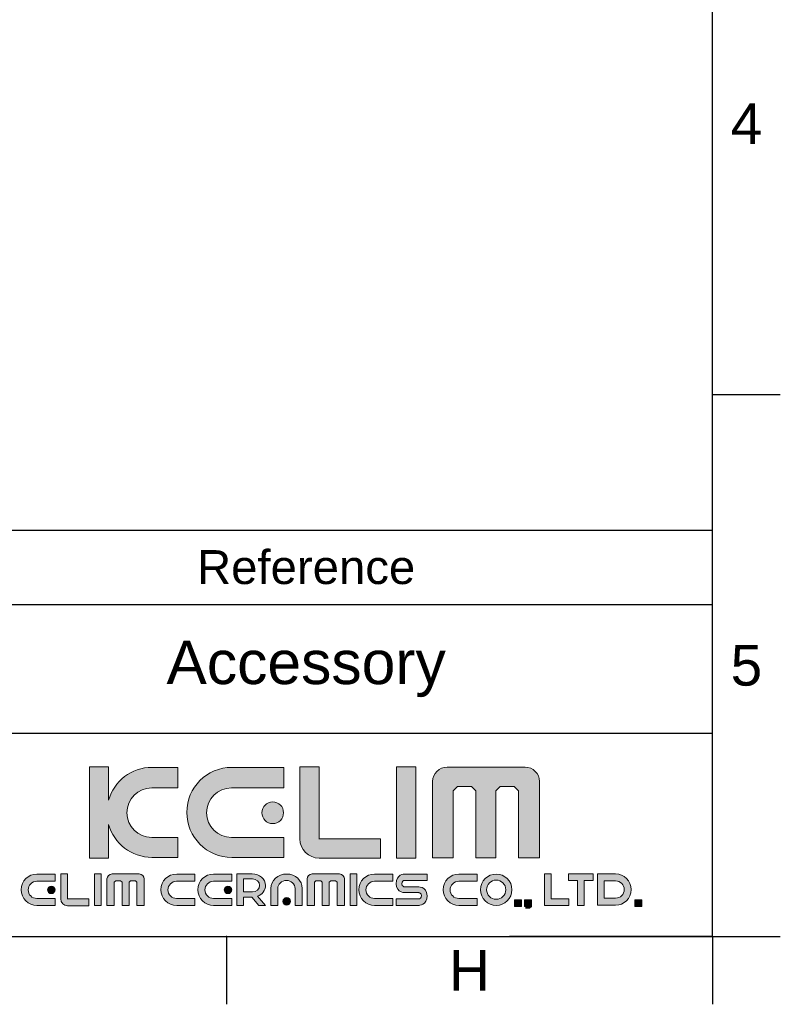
# Model space of a CAD drawing. Header units: millimetres. Extents: x 2448 to 4464, y 45 to 864.
# Tile 4 of 7: x 2689 to 2745, y 45 to 118. Entities that reach past the tile are written whole.
import ezdxf

# ---------------------------------------------------------------- set-up
doc = ezdxf.new("R2010")
doc.units = ezdxf.units.MM
doc.header["$LTSCALE"] = 0.1
doc.layers.add('FORM', color=7, linetype='Continuous')
doc.layers.add('TEXT', color=2, linetype='Continuous')
doc.styles.get("Standard").update_dxf_attribs({"font": 'arial_0.ttf'})

msp = doc.modelspace()

# ---------------------------------------------------------------- hatches: boundary and pattern name
at = {"layer": 'TEXT'}
h = msp.add_hatch(color=2, dxfattribs=at)
h.dxf.hatch_style = 2
edge = h.paths.add_edge_path()
edge.add_spline(control_points=[(2700.367, 57.36), (2700.367, 57.36), (2698.437, 57.36), (2698.437, 57.36), (2697.423, 57.36), (2696.606, 58.178), (2696.606, 59.189), (2696.606, 60.205), (2697.423, 61.022), (2698.437, 61.022), (2698.437, 61.022), (2700.367, 61.022), (2700.367, 61.022), (2700.367, 61.022), (2700.367, 62.536), (2700.367, 62.536), (2700.367, 62.536), (2698.46, 62.536), (2698.46, 62.536), (2696.933, 62.536), (2695.653, 61.513), (2695.262, 60.114), (2695.262, 60.114), (2695.262, 62.584), (2695.262, 62.584), (2695.262, 62.584), (2693.85, 62.584), (2693.85, 62.584), (2693.85, 62.584), (2693.85, 55.846), (2693.85, 55.846), (2693.85, 55.846), (2695.262, 55.846), (2695.262, 55.846), (2695.262, 55.846), (2695.262, 58.318), (2695.262, 58.318), (2695.653, 56.919), (2696.933, 55.893), (2698.46, 55.893), (2698.46, 55.893), (2700.367, 55.893), (2700.367, 55.893), (2700.367, 55.893), (2700.367, 57.36), (2700.367, 57.36)], knot_values=[0, 0, 0, 0, 1, 1, 1, 2, 2, 2, 3, 3, 3, 4, 4, 4, 5, 5, 5, 6, 6, 6, 7, 7, 7, 8, 8, 8, 9, 9, 9, 10, 10, 10, 11, 11, 11, 12, 12, 12, 13, 13, 13, 14, 14, 14, 15, 15, 15, 15], degree=3, periodic=0)
h = msp.add_hatch(color=256, dxfattribs=at)
h.dxf.hatch_style = 2
edge = h.paths.add_edge_path()
edge.add_spline(control_points=[(2704.349, 55.893), (2704.349, 55.893), (2708.189, 55.893), (2708.189, 55.893), (2708.189, 55.893), (2708.189, 57.36), (2708.189, 57.36), (2708.189, 57.36), (2704.325, 57.36), (2704.325, 57.36), (2703.312, 57.36), (2702.495, 58.178), (2702.495, 59.189), (2702.495, 60.205), (2703.312, 61.022), (2704.325, 61.022), (2704.325, 61.022), (2708.189, 61.022), (2708.189, 61.022), (2708.189, 61.022), (2708.189, 62.536), (2708.189, 62.536), (2708.189, 62.536), (2704.349, 62.536), (2704.349, 62.536), (2702.513, 62.536), (2701.028, 61.053), (2701.028, 59.215), (2701.028, 57.381), (2702.513, 55.893), (2704.349, 55.893)], knot_values=[0, 0, 0, 0, 1, 1, 1, 2, 2, 2, 3, 3, 3, 4, 4, 4, 5, 5, 5, 6, 6, 6, 7, 7, 7, 8, 8, 8, 9, 9, 9, 10, 10, 10, 10], degree=3, periodic=0)
h = msp.add_hatch(color=2, dxfattribs=at)
h.dxf.hatch_style = 2
edge = h.paths.add_edge_path()
edge.add_spline(control_points=[(2710.793, 55.841), (2710.793, 55.841), (2715.333, 55.841), (2715.333, 55.841), (2715.333, 55.841), (2715.333, 57.255), (2715.333, 57.255), (2715.333, 57.255), (2710.804, 57.255), (2710.804, 57.255), (2710.804, 57.255), (2710.798, 57.24), (2710.798, 57.24), (2710.798, 57.24), (2710.798, 62.584), (2710.798, 62.584), (2710.798, 62.584), (2709.384, 62.584), (2709.384, 62.584), (2709.384, 62.584), (2709.384, 57.255), (2709.384, 57.255), (2709.384, 57.255), (2709.379, 57.26), (2709.379, 57.26), (2709.379, 56.475), (2710.015, 55.835), (2710.804, 55.835), (2710.804, 55.835), (2710.793, 55.841), (2710.793, 55.841)], knot_values=[0, 0, 0, 0, 1, 1, 1, 2, 2, 2, 3, 3, 3, 4, 4, 4, 5, 5, 5, 6, 6, 6, 7, 7, 7, 8, 8, 8, 9, 9, 9, 10, 10, 10, 10], degree=3, periodic=0)
h = msp.add_hatch(color=2, dxfattribs=at)
h.dxf.hatch_style = 2
h.paths.add_polyline_path([(2717.923, 62.584), (2716.51, 62.584), (2716.51, 55.846), (2717.923, 55.846)])
h = msp.add_hatch(color=2, dxfattribs=at)
h.dxf.hatch_style = 2
edge = h.paths.add_edge_path()
edge.add_spline(control_points=[(2725.997, 62.552), (2725.997, 62.552), (2720.245, 62.552), (2720.245, 62.552), (2719.653, 62.552), (2719.174, 62.076), (2719.174, 61.488), (2719.174, 61.488), (2719.174, 55.856), (2719.174, 55.856), (2719.174, 55.856), (2720.702, 55.856), (2720.702, 55.856), (2720.702, 55.856), (2720.702, 60.791), (2720.702, 60.791), (2720.702, 60.791), (2721.02, 61.112), (2721.02, 61.112), (2721.02, 61.112), (2722.045, 61.112), (2722.045, 61.112), (2722.045, 61.112), (2722.364, 60.791), (2722.364, 60.791), (2722.364, 60.791), (2722.364, 55.856), (2722.364, 55.856), (2722.364, 55.856), (2723.841, 55.856), (2723.841, 55.856), (2723.841, 55.856), (2723.841, 60.791), (2723.841, 60.791), (2723.841, 60.791), (2724.164, 61.112), (2724.164, 61.112), (2724.164, 61.112), (2725.185, 61.112), (2725.185, 61.112), (2725.185, 61.112), (2725.502, 60.791), (2725.502, 60.791), (2725.502, 60.791), (2725.502, 55.856), (2725.502, 55.856), (2725.502, 55.856), (2727.068, 55.856), (2727.068, 55.856), (2727.068, 55.856), (2727.068, 61.488), (2727.068, 61.488), (2727.068, 62.076), (2726.587, 62.552), (2725.997, 62.552)], knot_values=[0, 0, 0, 0, 1, 1, 1, 2, 2, 2, 3, 3, 3, 4, 4, 4, 5, 5, 5, 6, 6, 6, 7, 7, 7, 8, 8, 8, 9, 9, 9, 10, 10, 10, 11, 11, 11, 12, 12, 12, 13, 13, 13, 14, 14, 14, 15, 15, 15, 16, 16, 16, 17, 17, 17, 18, 18, 18, 18], degree=3, periodic=0)
h = msp.add_hatch(color=2, dxfattribs=at)
h.dxf.hatch_style = 2
edge = h.paths.add_edge_path()
edge.add_spline(control_points=[(2706.571, 59.189), (2706.571, 58.749), (2706.927, 58.386), (2707.37, 58.386), (2707.812, 58.386), (2708.171, 58.749), (2708.171, 59.189), (2708.171, 59.634), (2707.812, 59.99), (2707.37, 59.99), (2706.927, 59.99), (2706.571, 59.634), (2706.571, 59.189)], knot_values=[0, 0, 0, 0, 1, 1, 1, 2, 2, 2, 3, 3, 3, 4, 4, 4, 4], degree=3, periodic=0)
h = msp.add_hatch(color=2, dxfattribs=at)
h.dxf.hatch_style = 2
edge = h.paths.add_edge_path()
edge.add_spline(control_points=[(2688.81, 53.505), (2688.81, 52.865), (2689.328, 52.346), (2689.969, 52.346), (2689.969, 52.346), (2691.308, 52.346), (2691.308, 52.346), (2691.308, 52.346), (2691.308, 52.857), (2691.308, 52.857), (2691.308, 52.857), (2689.96, 52.857), (2689.96, 52.857), (2689.607, 52.857), (2689.322, 53.143), (2689.322, 53.495), (2689.322, 53.85), (2689.607, 54.134), (2689.96, 54.134), (2689.96, 54.134), (2691.308, 54.134), (2691.308, 54.134), (2691.308, 54.134), (2691.308, 54.663), (2691.308, 54.663), (2691.308, 54.663), (2689.969, 54.663), (2689.969, 54.663), (2689.328, 54.663), (2688.81, 54.145), (2688.81, 53.505)], knot_values=[0, 0, 0, 0, 1, 1, 1, 2, 2, 2, 3, 3, 3, 4, 4, 4, 5, 5, 5, 6, 6, 6, 7, 7, 7, 8, 8, 8, 9, 9, 9, 10, 10, 10, 10], degree=3, periodic=0)
h = msp.add_hatch(color=2, dxfattribs=at)
h.dxf.hatch_style = 2
edge = h.paths.add_edge_path()
edge.add_spline(control_points=[(2692.218, 52.816), (2692.218, 52.816), (2692.218, 54.679), (2692.218, 54.679), (2692.218, 54.679), (2691.725, 54.679), (2691.725, 54.679), (2691.725, 54.679), (2691.725, 52.821), (2691.725, 52.821), (2691.725, 52.821), (2691.723, 52.823), (2691.723, 52.823), (2691.723, 52.548), (2691.945, 52.326), (2692.22, 52.326), (2692.22, 52.326), (2692.216, 52.328), (2692.216, 52.328), (2692.216, 52.328), (2693.799, 52.328), (2693.799, 52.328), (2693.799, 52.328), (2693.799, 52.821), (2693.799, 52.821), (2693.799, 52.821), (2692.22, 52.821), (2692.22, 52.821), (2692.22, 52.821), (2692.218, 52.816), (2692.218, 52.816)], knot_values=[0, 0, 0, 0, 1, 1, 1, 2, 2, 2, 3, 3, 3, 4, 4, 4, 5, 5, 5, 6, 6, 6, 7, 7, 7, 8, 8, 8, 9, 9, 9, 10, 10, 10, 10], degree=3, periodic=0)
h = msp.add_hatch(color=2, dxfattribs=at)
h.dxf.hatch_style = 2
h.paths.add_polyline_path([(2694.21, 52.329), (2694.703, 52.329), (2694.703, 54.679), (2694.21, 54.679)])
h = msp.add_hatch(color=2, dxfattribs=at)
h.dxf.hatch_style = 2
edge = h.paths.add_edge_path()
edge.add_spline(control_points=[(2697.519, 54.668), (2697.519, 54.668), (2695.512, 54.668), (2695.512, 54.668), (2695.306, 54.668), (2695.139, 54.502), (2695.139, 54.297), (2695.139, 54.297), (2695.139, 52.333), (2695.139, 52.333), (2695.139, 52.333), (2695.672, 52.333), (2695.672, 52.333), (2695.672, 52.333), (2695.672, 54.054), (2695.672, 54.054), (2695.672, 54.054), (2695.783, 54.166), (2695.783, 54.166), (2695.783, 54.166), (2696.141, 54.166), (2696.141, 54.166), (2696.141, 54.166), (2696.252, 54.054), (2696.252, 54.054), (2696.252, 54.054), (2696.252, 52.333), (2696.252, 52.333), (2696.252, 52.333), (2696.767, 52.333), (2696.767, 52.333), (2696.767, 52.333), (2696.767, 54.054), (2696.767, 54.054), (2696.767, 54.054), (2696.88, 54.166), (2696.88, 54.166), (2696.88, 54.166), (2697.235, 54.166), (2697.235, 54.166), (2697.235, 54.166), (2697.346, 54.054), (2697.346, 54.054), (2697.346, 54.054), (2697.346, 52.333), (2697.346, 52.333), (2697.346, 52.333), (2697.893, 52.333), (2697.893, 52.333), (2697.893, 52.333), (2697.893, 54.297), (2697.893, 54.297), (2697.893, 54.502), (2697.724, 54.668), (2697.519, 54.668)], knot_values=[0, 0, 0, 0, 1, 1, 1, 2, 2, 2, 3, 3, 3, 4, 4, 4, 5, 5, 5, 6, 6, 6, 7, 7, 7, 8, 8, 8, 9, 9, 9, 10, 10, 10, 11, 11, 11, 12, 12, 12, 13, 13, 13, 14, 14, 14, 15, 15, 15, 16, 16, 16, 17, 17, 17, 18, 18, 18, 18], degree=3, periodic=0)
h = msp.add_hatch(color=2, dxfattribs=at)
h.dxf.hatch_style = 2
edge = h.paths.add_edge_path()
edge.add_spline(control_points=[(2699.124, 53.505), (2699.124, 52.865), (2699.642, 52.346), (2700.282, 52.346), (2700.282, 52.346), (2701.622, 52.346), (2701.622, 52.346), (2701.622, 52.346), (2701.622, 52.857), (2701.622, 52.857), (2701.622, 52.857), (2700.274, 52.857), (2700.274, 52.857), (2699.921, 52.857), (2699.635, 53.143), (2699.635, 53.495), (2699.635, 53.85), (2699.921, 54.134), (2700.274, 54.134), (2700.274, 54.134), (2701.622, 54.134), (2701.622, 54.134), (2701.622, 54.134), (2701.622, 54.663), (2701.622, 54.663), (2701.622, 54.663), (2700.282, 54.663), (2700.282, 54.663), (2699.642, 54.663), (2699.124, 54.145), (2699.124, 53.505)], knot_values=[0, 0, 0, 0, 1, 1, 1, 2, 2, 2, 3, 3, 3, 4, 4, 4, 5, 5, 5, 6, 6, 6, 7, 7, 7, 8, 8, 8, 9, 9, 9, 10, 10, 10, 10], degree=3, periodic=0)
h = msp.add_hatch(color=2, dxfattribs=at)
h.dxf.hatch_style = 2
edge = h.paths.add_edge_path()
edge.add_spline(control_points=[(2701.853, 53.505), (2701.853, 52.865), (2702.37, 52.346), (2703.011, 52.346), (2703.011, 52.346), (2704.35, 52.346), (2704.35, 52.346), (2704.35, 52.346), (2704.35, 52.857), (2704.35, 52.857), (2704.35, 52.857), (2703.002, 52.857), (2703.002, 52.857), (2702.649, 52.857), (2702.364, 53.143), (2702.364, 53.495), (2702.364, 53.85), (2702.649, 54.134), (2703.002, 54.134), (2703.002, 54.134), (2704.35, 54.134), (2704.35, 54.134), (2704.35, 54.134), (2704.35, 54.663), (2704.35, 54.663), (2704.35, 54.663), (2703.011, 54.663), (2703.011, 54.663), (2702.37, 54.663), (2701.853, 54.145), (2701.853, 53.505)], knot_values=[0, 0, 0, 0, 1, 1, 1, 2, 2, 2, 3, 3, 3, 4, 4, 4, 5, 5, 5, 6, 6, 6, 7, 7, 7, 8, 8, 8, 9, 9, 9, 10, 10, 10, 10], degree=3, periodic=0)
h = msp.add_hatch(color=2, dxfattribs=at)
h.dxf.hatch_style = 2
edge = h.paths.add_edge_path()
edge.add_spline(control_points=[(2706.839, 53.813), (2706.839, 54.291), (2706.401, 54.679), (2705.86, 54.679), (2705.86, 54.679), (2705.221, 54.679), (2705.221, 54.679), (2705.221, 54.679), (2704.728, 54.679), (2704.728, 54.679), (2704.728, 54.679), (2704.728, 54.297), (2704.728, 54.297), (2704.728, 54.297), (2704.728, 53.342), (2704.728, 53.342), (2704.728, 53.342), (2704.728, 52.947), (2704.728, 52.947), (2704.728, 52.947), (2704.728, 52.329), (2704.728, 52.329), (2704.728, 52.329), (2705.221, 52.329), (2705.221, 52.329), (2705.221, 52.329), (2705.221, 52.947), (2705.221, 52.947), (2705.221, 52.947), (2705.821, 52.947), (2705.821, 52.947), (2705.821, 52.947), (2706.345, 52.329), (2706.345, 52.329), (2706.345, 52.329), (2706.838, 52.329), (2706.838, 52.329), (2706.838, 52.329), (2706.252, 53.02), (2706.252, 53.02), (2706.598, 53.153), (2706.839, 53.458), (2706.839, 53.813)], knot_values=[0, 0, 0, 0, 1, 1, 1, 2, 2, 2, 3, 3, 3, 4, 4, 4, 5, 5, 5, 6, 6, 6, 7, 7, 7, 8, 8, 8, 9, 9, 9, 10, 10, 10, 11, 11, 11, 12, 12, 12, 13, 13, 13, 14, 14, 14, 14], degree=3, periodic=0)
edge = h.paths.add_edge_path()
edge.add_spline(control_points=[(2705.868, 53.342), (2705.868, 53.342), (2705.221, 53.342), (2705.221, 53.342), (2705.221, 53.342), (2705.221, 54.297), (2705.221, 54.297), (2705.221, 54.297), (2705.868, 54.297), (2705.868, 54.297), (2706.166, 54.297), (2706.407, 54.083), (2706.407, 53.82), (2706.407, 53.555), (2706.166, 53.342), (2705.868, 53.342)], knot_values=[0, 0, 0, 0, 1, 1, 1, 2, 2, 2, 3, 3, 3, 4, 4, 4, 5, 5, 5, 5], degree=3, periodic=0)
h = msp.add_hatch(color=2, dxfattribs=at)
h.dxf.hatch_style = 2
edge = h.paths.add_edge_path()
edge.add_spline(control_points=[(2708.394, 54.663), (2707.755, 54.663), (2707.236, 54.182), (2707.236, 53.588), (2707.236, 53.588), (2707.236, 52.346), (2707.236, 52.346), (2707.236, 52.346), (2707.747, 52.346), (2707.747, 52.346), (2707.747, 52.346), (2707.747, 53.596), (2707.747, 53.596), (2707.747, 53.923), (2708.032, 54.188), (2708.385, 54.188), (2708.74, 54.188), (2709.025, 53.924), (2709.025, 53.596), (2709.025, 53.596), (2709.025, 52.346), (2709.025, 52.346), (2709.025, 52.346), (2709.553, 52.346), (2709.553, 52.346), (2709.553, 52.346), (2709.553, 53.588), (2709.553, 53.588), (2709.553, 54.182), (2709.036, 54.663), (2708.394, 54.663)], knot_values=[0, 0, 0, 0, 1, 1, 1, 2, 2, 2, 3, 3, 3, 4, 4, 4, 5, 5, 5, 6, 6, 6, 7, 7, 7, 8, 8, 8, 9, 9, 9, 10, 10, 10, 10], degree=3, periodic=0)
h = msp.add_hatch(color=2, dxfattribs=at)
h.dxf.hatch_style = 2
edge = h.paths.add_edge_path()
edge.add_spline(control_points=[(2712.293, 54.668), (2712.293, 54.668), (2710.287, 54.668), (2710.287, 54.668), (2710.081, 54.668), (2709.914, 54.502), (2709.914, 54.297), (2709.914, 54.297), (2709.914, 52.333), (2709.914, 52.333), (2709.914, 52.333), (2710.447, 52.333), (2710.447, 52.333), (2710.447, 52.333), (2710.447, 54.054), (2710.447, 54.054), (2710.447, 54.054), (2710.558, 54.166), (2710.558, 54.166), (2710.558, 54.166), (2710.915, 54.166), (2710.915, 54.166), (2710.915, 54.166), (2711.026, 54.054), (2711.026, 54.054), (2711.026, 54.054), (2711.026, 52.333), (2711.026, 52.333), (2711.026, 52.333), (2711.542, 52.333), (2711.542, 52.333), (2711.542, 52.333), (2711.542, 54.054), (2711.542, 54.054), (2711.542, 54.054), (2711.654, 54.166), (2711.654, 54.166), (2711.654, 54.166), (2712.01, 54.166), (2712.01, 54.166), (2712.01, 54.166), (2712.121, 54.054), (2712.121, 54.054), (2712.121, 54.054), (2712.121, 52.333), (2712.121, 52.333), (2712.121, 52.333), (2712.667, 52.333), (2712.667, 52.333), (2712.667, 52.333), (2712.667, 54.297), (2712.667, 54.297), (2712.667, 54.502), (2712.499, 54.668), (2712.293, 54.668)], knot_values=[0, 0, 0, 0, 1, 1, 1, 2, 2, 2, 3, 3, 3, 4, 4, 4, 5, 5, 5, 6, 6, 6, 7, 7, 7, 8, 8, 8, 9, 9, 9, 10, 10, 10, 11, 11, 11, 12, 12, 12, 13, 13, 13, 14, 14, 14, 15, 15, 15, 16, 16, 16, 17, 17, 17, 18, 18, 18, 18], degree=3, periodic=0)
h = msp.add_hatch(color=2, dxfattribs=at)
h.dxf.hatch_style = 2
h.paths.add_polyline_path([(2713.098, 52.329), (2713.591, 52.329), (2713.591, 54.679), (2713.098, 54.679)])
h = msp.add_hatch(color=2, dxfattribs=at)
h.dxf.hatch_style = 2
edge = h.paths.add_edge_path()
edge.add_spline(control_points=[(2713.735, 53.505), (2713.735, 52.865), (2714.253, 52.346), (2714.893, 52.346), (2714.893, 52.346), (2716.233, 52.346), (2716.233, 52.346), (2716.233, 52.346), (2716.233, 52.857), (2716.233, 52.857), (2716.233, 52.857), (2714.885, 52.857), (2714.885, 52.857), (2714.532, 52.857), (2714.246, 53.143), (2714.246, 53.495), (2714.246, 53.85), (2714.532, 54.134), (2714.885, 54.134), (2714.885, 54.134), (2716.233, 54.134), (2716.233, 54.134), (2716.233, 54.134), (2716.233, 54.663), (2716.233, 54.663), (2716.233, 54.663), (2714.893, 54.663), (2714.893, 54.663), (2714.253, 54.663), (2713.735, 54.145), (2713.735, 53.505)], knot_values=[0, 0, 0, 0, 1, 1, 1, 2, 2, 2, 3, 3, 3, 4, 4, 4, 5, 5, 5, 6, 6, 6, 7, 7, 7, 8, 8, 8, 9, 9, 9, 10, 10, 10, 10], degree=3, periodic=0)
h = msp.add_hatch(color=2, dxfattribs=at)
h.dxf.hatch_style = 2
edge = h.paths.add_edge_path()
edge.add_spline(control_points=[(2716.481, 53.947), (2716.481, 53.229), (2717.211, 53.29), (2717.211, 53.29), (2717.211, 53.29), (2717.229, 53.29), (2717.229, 53.29), (2717.229, 53.29), (2718.015, 53.29), (2718.015, 53.29), (2718.015, 53.29), (2718.156, 53.29), (2718.156, 53.29), (2718.156, 53.29), (2718.347, 53.26), (2718.347, 53.076), (2718.347, 52.891), (2718.223, 52.821), (2718.156, 52.821), (2718.156, 52.821), (2716.481, 52.821), (2716.481, 52.821), (2716.481, 52.821), (2716.481, 52.347), (2716.481, 52.347), (2716.481, 52.347), (2718.145, 52.347), (2718.145, 52.347), (2718.145, 52.347), (2718.764, 52.346), (2718.764, 53.063), (2718.764, 53.781), (2718.034, 53.719), (2718.034, 53.719), (2718.034, 53.719), (2718.015, 53.719), (2718.015, 53.719), (2718.015, 53.719), (2717.229, 53.719), (2717.229, 53.719), (2717.229, 53.719), (2717.087, 53.719), (2717.087, 53.719), (2717.087, 53.719), (2716.897, 53.75), (2716.897, 53.934), (2716.897, 54.118), (2717.021, 54.188), (2717.088, 54.188), (2717.088, 54.188), (2718.764, 54.188), (2718.764, 54.188), (2718.764, 54.188), (2718.764, 54.663), (2718.764, 54.663), (2718.764, 54.663), (2717.099, 54.663), (2717.099, 54.663), (2717.099, 54.663), (2716.481, 54.664), (2716.481, 53.947)], knot_values=[0, 0, 0, 0, 1, 1, 1, 2, 2, 2, 3, 3, 3, 4, 4, 4, 5, 5, 5, 6, 6, 6, 7, 7, 7, 8, 8, 8, 9, 9, 9, 10, 10, 10, 11, 11, 11, 12, 12, 12, 13, 13, 13, 14, 14, 14, 15, 15, 15, 16, 16, 16, 17, 17, 17, 18, 18, 18, 19, 19, 19, 20, 20, 20, 20], degree=3, periodic=0)
h = msp.add_hatch(color=2, dxfattribs=at)
h.dxf.hatch_style = 2
edge = h.paths.add_edge_path()
edge.add_spline(control_points=[(2719.956, 53.505), (2719.956, 52.865), (2720.473, 52.346), (2721.114, 52.346), (2721.114, 52.346), (2722.453, 52.346), (2722.453, 52.346), (2722.453, 52.346), (2722.453, 52.857), (2722.453, 52.857), (2722.453, 52.857), (2721.106, 52.857), (2721.106, 52.857), (2720.752, 52.857), (2720.467, 53.143), (2720.467, 53.495), (2720.467, 53.85), (2720.752, 54.134), (2721.106, 54.134), (2721.106, 54.134), (2722.453, 54.134), (2722.453, 54.134), (2722.453, 54.134), (2722.453, 54.663), (2722.453, 54.663), (2722.453, 54.663), (2721.114, 54.663), (2721.114, 54.663), (2720.473, 54.663), (2719.956, 54.145), (2719.956, 53.505)], knot_values=[0, 0, 0, 0, 1, 1, 1, 2, 2, 2, 3, 3, 3, 4, 4, 4, 5, 5, 5, 6, 6, 6, 7, 7, 7, 8, 8, 8, 9, 9, 9, 10, 10, 10, 10], degree=3, periodic=0)
h = msp.add_hatch(color=2, dxfattribs=at)
h.dxf.hatch_style = 2
edge = h.paths.add_edge_path()
edge.add_spline(control_points=[(2723.868, 54.663), (2723.228, 54.663), (2722.709, 54.145), (2722.709, 53.505), (2722.709, 52.865), (2723.228, 52.347), (2723.868, 52.347), (2724.507, 52.347), (2725.026, 52.865), (2725.026, 53.505), (2725.026, 54.145), (2724.507, 54.663), (2723.868, 54.663)], knot_values=[0, 0, 0, 0, 1, 1, 1, 2, 2, 2, 3, 3, 3, 4, 4, 4, 4], degree=3, periodic=0)
edge = h.paths.add_edge_path()
edge.add_spline(control_points=[(2723.868, 52.797), (2723.477, 52.797), (2723.16, 53.114), (2723.16, 53.505), (2723.16, 53.896), (2723.477, 54.213), (2723.868, 54.213), (2724.259, 54.213), (2724.575, 53.896), (2724.575, 53.505), (2724.575, 53.114), (2724.259, 52.797), (2723.868, 52.797)], knot_values=[0, 0, 0, 0, 1, 1, 1, 2, 2, 2, 3, 3, 3, 4, 4, 4, 4], degree=3, periodic=0)
h = msp.add_hatch(color=2, dxfattribs=at)
h.dxf.hatch_style = 2
h.paths.add_polyline_path([(2727.915, 54.679), (2727.422, 54.679), (2727.422, 52.822), (2727.422, 52.329), (2727.915, 52.329), (2729.24, 52.329), (2729.24, 52.822), (2727.915, 52.822)])
h = msp.add_hatch(color=2, dxfattribs=at)
h.dxf.hatch_style = 2
h.paths.add_polyline_path([(2729.861, 54.679), (2729.199, 54.679), (2729.199, 54.186), (2729.861, 54.186), (2729.861, 52.329), (2730.354, 52.329), (2730.354, 54.186), (2731.017, 54.186), (2731.017, 54.679), (2730.354, 54.679)])
h = msp.add_hatch(color=2, dxfattribs=at)
h.dxf.hatch_style = 2
edge = h.paths.add_edge_path()
edge.add_spline(control_points=[(2732.673, 54.671), (2732.673, 54.671), (2731.333, 54.671), (2731.333, 54.671), (2731.333, 54.671), (2731.333, 52.354), (2731.333, 52.354), (2731.333, 52.354), (2732.673, 52.354), (2732.673, 52.354), (2733.313, 52.354), (2733.831, 52.872), (2733.831, 53.513), (2733.831, 54.152), (2733.313, 54.671), (2732.673, 54.671)], knot_values=[0, 0, 0, 0, 1, 1, 1, 2, 2, 2, 3, 3, 3, 4, 4, 4, 5, 5, 5, 5], degree=3, periodic=0)
edge = h.paths.add_edge_path()
edge.add_spline(control_points=[(2732.681, 52.883), (2732.681, 52.883), (2731.826, 52.883), (2731.826, 52.883), (2731.826, 52.883), (2731.826, 54.159), (2731.826, 54.159), (2731.826, 54.159), (2732.681, 54.159), (2732.681, 54.159), (2733.034, 54.159), (2733.319, 53.874), (2733.319, 53.521), (2733.319, 53.167), (2733.034, 52.883), (2732.681, 52.883)], knot_values=[0, 0, 0, 0, 1, 1, 1, 2, 2, 2, 3, 3, 3, 4, 4, 4, 5, 5, 5, 5], degree=3, periodic=0)
h = msp.add_hatch(color=2, dxfattribs=at)
h.dxf.hatch_style = 2
edge = h.paths.add_edge_path()
edge.add_spline(control_points=[(2690.744, 53.495), (2690.744, 53.341), (2690.868, 53.215), (2691.022, 53.215), (2691.177, 53.215), (2691.302, 53.341), (2691.302, 53.495), (2691.302, 53.65), (2691.177, 53.775), (2691.022, 53.775), (2690.868, 53.775), (2690.744, 53.65), (2690.744, 53.495)], knot_values=[0, 0, 0, 0, 1, 1, 1, 2, 2, 2, 3, 3, 3, 4, 4, 4, 4], degree=3, periodic=0)
h = msp.add_hatch(color=2, dxfattribs=at)
h.dxf.hatch_style = 2
edge = h.paths.add_edge_path()
edge.add_spline(control_points=[(2703.786, 53.495), (2703.786, 53.341), (2703.91, 53.215), (2704.064, 53.215), (2704.218, 53.215), (2704.343, 53.341), (2704.343, 53.495), (2704.343, 53.65), (2704.218, 53.775), (2704.064, 53.775), (2703.91, 53.775), (2703.786, 53.65), (2703.786, 53.495)], knot_values=[0, 0, 0, 0, 1, 1, 1, 2, 2, 2, 3, 3, 3, 4, 4, 4, 4], degree=3, periodic=0)
h = msp.add_hatch(color=2, dxfattribs=at)
h.dxf.hatch_style = 2
edge = h.paths.add_edge_path()
edge.add_spline(control_points=[(2708.402, 52.922), (2708.248, 52.922), (2708.124, 52.797), (2708.124, 52.642), (2708.124, 52.489), (2708.248, 52.363), (2708.402, 52.363), (2708.557, 52.363), (2708.682, 52.489), (2708.682, 52.642), (2708.682, 52.797), (2708.557, 52.922), (2708.402, 52.922)], knot_values=[0, 0, 0, 0, 1, 1, 1, 2, 2, 2, 3, 3, 3, 4, 4, 4, 4], degree=3, periodic=0)
h = msp.add_hatch(color=2, dxfattribs=at)
h.dxf.hatch_style = 2
h.paths.add_polyline_path([(2725.218, 52.256), (2725.73, 52.256), (2725.73, 52.768), (2725.218, 52.768)])
h = msp.add_hatch(color=2, dxfattribs=at)
h.dxf.hatch_style = 2
h.paths.add_polyline_path([(2725.965, 52.256), (2726.169, 52.256), (2726.026, 52.133), (2726.333, 52.133), (2726.477, 52.256), (2726.477, 52.768), (2725.965, 52.768)])
h = msp.add_hatch(color=2, dxfattribs=at)
h.dxf.hatch_style = 2
h.paths.add_polyline_path([(2734.099, 52.256), (2734.611, 52.256), (2734.611, 52.768), (2734.099, 52.768)])

# ---------------------------------------------------------------- linework, layer by layer
at = {"layer": 'FORM'}
for p, q in [((2739.837, 50.048), (2739.837, 250.048)), ((2739.837, 90.048), (2744.837, 90.048)), ((2632.837, 80.048), (2739.837, 80.048)), ((2679.837, 74.548), (2739.837, 74.548)), ((2539.843, 65.048), (2739.837, 65.048)), ((2452.837, 50.048), (2739.837, 50.048)), ((2703.962, 50.048), (2703.962, 45.048)), ((2739.837, 50.048), (2724.837, 50.048)), ((2739.837, 50.048), (2739.837, 45.048)), ((2739.837, 50.048), (2744.837, 50.048))]:
    msp.add_line(p, q, dxfattribs=at)
msp.add_point((2703.962, 50.048), dxfattribs=at)
at = {"layer": 'TEXT', "lineweight": 0}
for points in [[(2717.923, 62.584), (2716.51, 62.584), (2716.51, 55.846), (2717.923, 55.846), (2717.923, 62.584)], [(2694.21, 52.329), (2694.703, 52.329), (2694.703, 54.679), (2694.21, 54.679), (2694.21, 52.329)], [(2713.098, 52.329), (2713.591, 52.329), (2713.591, 54.679), (2713.098, 54.679), (2713.098, 52.329)], [(2727.915, 54.679), (2727.422, 54.679), (2727.422, 52.822), (2727.422, 52.329), (2727.915, 52.329), (2729.24, 52.329), (2729.24, 52.822), (2727.915, 52.822), (2727.915, 54.679)], [(2729.861, 54.679), (2729.199, 54.679), (2729.199, 54.186), (2729.861, 54.186), (2729.861, 52.329), (2730.354, 52.329), (2730.354, 54.186), (2731.017, 54.186), (2731.017, 54.679), (2730.354, 54.679), (2729.861, 54.679)], [(2725.218, 52.256), (2725.73, 52.256), (2725.73, 52.768), (2725.218, 52.768), (2725.218, 52.256)], [(2725.965, 52.256), (2726.169, 52.256), (2726.026, 52.133), (2726.333, 52.133), (2726.477, 52.256), (2726.477, 52.768), (2725.965, 52.768), (2725.965, 52.256)], [(2734.099, 52.256), (2734.611, 52.256), (2734.611, 52.768), (2734.099, 52.768), (2734.099, 52.256)]]:
    msp.add_lwpolyline(points, dxfattribs=at)
for points, knots in [([(2700.367, 57.36), (2700.367, 57.36), (2698.437, 57.36), (2698.437, 57.36), (2697.423, 57.36), (2696.606, 58.178), (2696.606, 59.189), (2696.606, 60.205), (2697.423, 61.022), (2698.437, 61.022), (2698.437, 61.022), (2700.367, 61.022), (2700.367, 61.022), (2700.367, 61.022), (2700.367, 62.536), (2700.367, 62.536), (2700.367, 62.536), (2698.46, 62.536), (2698.46, 62.536), (2696.933, 62.536), (2695.653, 61.513), (2695.262, 60.114), (2695.262, 60.114), (2695.262, 62.584), (2695.262, 62.584), (2695.262, 62.584), (2693.85, 62.584), (2693.85, 62.584), (2693.85, 62.584), (2693.85, 55.846), (2693.85, 55.846), (2693.85, 55.846), (2695.262, 55.846), (2695.262, 55.846), (2695.262, 55.846), (2695.262, 58.318), (2695.262, 58.318), (2695.653, 56.919), (2696.933, 55.893), (2698.46, 55.893), (2698.46, 55.893), (2700.367, 55.893), (2700.367, 55.893), (2700.367, 55.893), (2700.367, 57.36), (2700.367, 57.36)], [0, 0, 0, 0, 1, 1, 1, 2, 2, 2, 3, 3, 3, 4, 4, 4, 5, 5, 5, 6, 6, 6, 7, 7, 7, 8, 8, 8, 9, 9, 9, 10, 10, 10, 11, 11, 11, 12, 12, 12, 13, 13, 13, 14, 14, 14, 15, 15, 15, 15]), ([(2704.349, 55.893), (2704.349, 55.893), (2708.189, 55.893), (2708.189, 55.893), (2708.189, 55.893), (2708.189, 57.36), (2708.189, 57.36), (2708.189, 57.36), (2704.325, 57.36), (2704.325, 57.36), (2703.312, 57.36), (2702.495, 58.178), (2702.495, 59.189), (2702.495, 60.205), (2703.312, 61.022), (2704.325, 61.022), (2704.325, 61.022), (2708.189, 61.022), (2708.189, 61.022), (2708.189, 61.022), (2708.189, 62.536), (2708.189, 62.536), (2708.189, 62.536), (2704.349, 62.536), (2704.349, 62.536), (2702.513, 62.536), (2701.028, 61.053), (2701.028, 59.215), (2701.028, 57.381), (2702.513, 55.893), (2704.349, 55.893)], [0, 0, 0, 0, 1, 1, 1, 2, 2, 2, 3, 3, 3, 4, 4, 4, 5, 5, 5, 6, 6, 6, 7, 7, 7, 8, 8, 8, 9, 9, 9, 10, 10, 10, 10]), ([(2710.793, 55.841), (2710.793, 55.841), (2715.333, 55.841), (2715.333, 55.841), (2715.333, 55.841), (2715.333, 57.255), (2715.333, 57.255), (2715.333, 57.255), (2710.804, 57.255), (2710.804, 57.255), (2710.804, 57.255), (2710.798, 57.24), (2710.798, 57.24), (2710.798, 57.24), (2710.798, 62.584), (2710.798, 62.584), (2710.798, 62.584), (2709.384, 62.584), (2709.384, 62.584), (2709.384, 62.584), (2709.384, 57.255), (2709.384, 57.255), (2709.384, 57.255), (2709.379, 57.26), (2709.379, 57.26), (2709.379, 56.475), (2710.015, 55.835), (2710.804, 55.835), (2710.804, 55.835), (2710.793, 55.841), (2710.793, 55.841)], [0, 0, 0, 0, 1, 1, 1, 2, 2, 2, 3, 3, 3, 4, 4, 4, 5, 5, 5, 6, 6, 6, 7, 7, 7, 8, 8, 8, 9, 9, 9, 10, 10, 10, 10]), ([(2725.997, 62.552), (2725.997, 62.552), (2720.245, 62.552), (2720.245, 62.552), (2719.653, 62.552), (2719.174, 62.076), (2719.174, 61.488), (2719.174, 61.488), (2719.174, 55.856), (2719.174, 55.856), (2719.174, 55.856), (2720.702, 55.856), (2720.702, 55.856), (2720.702, 55.856), (2720.702, 60.791), (2720.702, 60.791), (2720.702, 60.791), (2721.02, 61.112), (2721.02, 61.112), (2721.02, 61.112), (2722.045, 61.112), (2722.045, 61.112), (2722.045, 61.112), (2722.364, 60.791), (2722.364, 60.791), (2722.364, 60.791), (2722.364, 55.856), (2722.364, 55.856), (2722.364, 55.856), (2723.841, 55.856), (2723.841, 55.856), (2723.841, 55.856), (2723.841, 60.791), (2723.841, 60.791), (2723.841, 60.791), (2724.164, 61.112), (2724.164, 61.112), (2724.164, 61.112), (2725.185, 61.112), (2725.185, 61.112), (2725.185, 61.112), (2725.502, 60.791), (2725.502, 60.791), (2725.502, 60.791), (2725.502, 55.856), (2725.502, 55.856), (2725.502, 55.856), (2727.068, 55.856), (2727.068, 55.856), (2727.068, 55.856), (2727.068, 61.488), (2727.068, 61.488), (2727.068, 62.076), (2726.587, 62.552), (2725.997, 62.552)], [0, 0, 0, 0, 1, 1, 1, 2, 2, 2, 3, 3, 3, 4, 4, 4, 5, 5, 5, 6, 6, 6, 7, 7, 7, 8, 8, 8, 9, 9, 9, 10, 10, 10, 11, 11, 11, 12, 12, 12, 13, 13, 13, 14, 14, 14, 15, 15, 15, 16, 16, 16, 17, 17, 17, 18, 18, 18, 18]), ([(2706.571, 59.189), (2706.571, 58.749), (2706.927, 58.386), (2707.37, 58.386), (2707.812, 58.386), (2708.171, 58.749), (2708.171, 59.189), (2708.171, 59.634), (2707.812, 59.99), (2707.37, 59.99), (2706.927, 59.99), (2706.571, 59.634), (2706.571, 59.189)], [0, 0, 0, 0, 1, 1, 1, 2, 2, 2, 3, 3, 3, 4, 4, 4, 4]), ([(2688.81, 53.505), (2688.81, 52.865), (2689.328, 52.346), (2689.969, 52.346), (2689.969, 52.346), (2691.308, 52.346), (2691.308, 52.346), (2691.308, 52.346), (2691.308, 52.857), (2691.308, 52.857), (2691.308, 52.857), (2689.96, 52.857), (2689.96, 52.857), (2689.607, 52.857), (2689.322, 53.143), (2689.322, 53.495), (2689.322, 53.85), (2689.607, 54.134), (2689.96, 54.134), (2689.96, 54.134), (2691.308, 54.134), (2691.308, 54.134), (2691.308, 54.134), (2691.308, 54.663), (2691.308, 54.663), (2691.308, 54.663), (2689.969, 54.663), (2689.969, 54.663), (2689.328, 54.663), (2688.81, 54.145), (2688.81, 53.505)], [0, 0, 0, 0, 1, 1, 1, 2, 2, 2, 3, 3, 3, 4, 4, 4, 5, 5, 5, 6, 6, 6, 7, 7, 7, 8, 8, 8, 9, 9, 9, 10, 10, 10, 10]), ([(2692.218, 52.816), (2692.218, 52.816), (2692.218, 54.679), (2692.218, 54.679), (2692.218, 54.679), (2691.725, 54.679), (2691.725, 54.679), (2691.725, 54.679), (2691.725, 52.821), (2691.725, 52.821), (2691.725, 52.821), (2691.723, 52.823), (2691.723, 52.823), (2691.723, 52.548), (2691.945, 52.326), (2692.22, 52.326), (2692.22, 52.326), (2692.216, 52.328), (2692.216, 52.328), (2692.216, 52.328), (2693.799, 52.328), (2693.799, 52.328), (2693.799, 52.328), (2693.799, 52.821), (2693.799, 52.821), (2693.799, 52.821), (2692.22, 52.821), (2692.22, 52.821), (2692.22, 52.821), (2692.218, 52.816), (2692.218, 52.816)], [0, 0, 0, 0, 1, 1, 1, 2, 2, 2, 3, 3, 3, 4, 4, 4, 5, 5, 5, 6, 6, 6, 7, 7, 7, 8, 8, 8, 9, 9, 9, 10, 10, 10, 10]), ([(2697.519, 54.668), (2697.519, 54.668), (2695.512, 54.668), (2695.512, 54.668), (2695.306, 54.668), (2695.139, 54.502), (2695.139, 54.297), (2695.139, 54.297), (2695.139, 52.333), (2695.139, 52.333), (2695.139, 52.333), (2695.672, 52.333), (2695.672, 52.333), (2695.672, 52.333), (2695.672, 54.054), (2695.672, 54.054), (2695.672, 54.054), (2695.783, 54.166), (2695.783, 54.166), (2695.783, 54.166), (2696.141, 54.166), (2696.141, 54.166), (2696.141, 54.166), (2696.252, 54.054), (2696.252, 54.054), (2696.252, 54.054), (2696.252, 52.333), (2696.252, 52.333), (2696.252, 52.333), (2696.767, 52.333), (2696.767, 52.333), (2696.767, 52.333), (2696.767, 54.054), (2696.767, 54.054), (2696.767, 54.054), (2696.88, 54.166), (2696.88, 54.166), (2696.88, 54.166), (2697.235, 54.166), (2697.235, 54.166), (2697.235, 54.166), (2697.346, 54.054), (2697.346, 54.054), (2697.346, 54.054), (2697.346, 52.333), (2697.346, 52.333), (2697.346, 52.333), (2697.893, 52.333), (2697.893, 52.333), (2697.893, 52.333), (2697.893, 54.297), (2697.893, 54.297), (2697.893, 54.502), (2697.724, 54.668), (2697.519, 54.668)], [0, 0, 0, 0, 1, 1, 1, 2, 2, 2, 3, 3, 3, 4, 4, 4, 5, 5, 5, 6, 6, 6, 7, 7, 7, 8, 8, 8, 9, 9, 9, 10, 10, 10, 11, 11, 11, 12, 12, 12, 13, 13, 13, 14, 14, 14, 15, 15, 15, 16, 16, 16, 17, 17, 17, 18, 18, 18, 18]), ([(2699.124, 53.505), (2699.124, 52.865), (2699.642, 52.346), (2700.282, 52.346), (2700.282, 52.346), (2701.622, 52.346), (2701.622, 52.346), (2701.622, 52.346), (2701.622, 52.857), (2701.622, 52.857), (2701.622, 52.857), (2700.274, 52.857), (2700.274, 52.857), (2699.921, 52.857), (2699.635, 53.143), (2699.635, 53.495), (2699.635, 53.85), (2699.921, 54.134), (2700.274, 54.134), (2700.274, 54.134), (2701.622, 54.134), (2701.622, 54.134), (2701.622, 54.134), (2701.622, 54.663), (2701.622, 54.663), (2701.622, 54.663), (2700.282, 54.663), (2700.282, 54.663), (2699.642, 54.663), (2699.124, 54.145), (2699.124, 53.505)], [0, 0, 0, 0, 1, 1, 1, 2, 2, 2, 3, 3, 3, 4, 4, 4, 5, 5, 5, 6, 6, 6, 7, 7, 7, 8, 8, 8, 9, 9, 9, 10, 10, 10, 10]), ([(2701.853, 53.505), (2701.853, 52.865), (2702.37, 52.346), (2703.011, 52.346), (2703.011, 52.346), (2704.35, 52.346), (2704.35, 52.346), (2704.35, 52.346), (2704.35, 52.857), (2704.35, 52.857), (2704.35, 52.857), (2703.002, 52.857), (2703.002, 52.857), (2702.649, 52.857), (2702.364, 53.143), (2702.364, 53.495), (2702.364, 53.85), (2702.649, 54.134), (2703.002, 54.134), (2703.002, 54.134), (2704.35, 54.134), (2704.35, 54.134), (2704.35, 54.134), (2704.35, 54.663), (2704.35, 54.663), (2704.35, 54.663), (2703.011, 54.663), (2703.011, 54.663), (2702.37, 54.663), (2701.853, 54.145), (2701.853, 53.505)], [0, 0, 0, 0, 1, 1, 1, 2, 2, 2, 3, 3, 3, 4, 4, 4, 5, 5, 5, 6, 6, 6, 7, 7, 7, 8, 8, 8, 9, 9, 9, 10, 10, 10, 10]), ([(2706.839, 53.813), (2706.839, 54.291), (2706.401, 54.679), (2705.86, 54.679), (2705.86, 54.679), (2705.221, 54.679), (2705.221, 54.679), (2705.221, 54.679), (2704.728, 54.679), (2704.728, 54.679), (2704.728, 54.679), (2704.728, 54.297), (2704.728, 54.297), (2704.728, 54.297), (2704.728, 53.342), (2704.728, 53.342), (2704.728, 53.342), (2704.728, 52.947), (2704.728, 52.947), (2704.728, 52.947), (2704.728, 52.329), (2704.728, 52.329), (2704.728, 52.329), (2705.221, 52.329), (2705.221, 52.329), (2705.221, 52.329), (2705.221, 52.947), (2705.221, 52.947), (2705.221, 52.947), (2705.821, 52.947), (2705.821, 52.947), (2705.821, 52.947), (2706.345, 52.329), (2706.345, 52.329), (2706.345, 52.329), (2706.838, 52.329), (2706.838, 52.329), (2706.838, 52.329), (2706.252, 53.02), (2706.252, 53.02), (2706.598, 53.153), (2706.839, 53.458), (2706.839, 53.813)], [0, 0, 0, 0, 1, 1, 1, 2, 2, 2, 3, 3, 3, 4, 4, 4, 5, 5, 5, 6, 6, 6, 7, 7, 7, 8, 8, 8, 9, 9, 9, 10, 10, 10, 11, 11, 11, 12, 12, 12, 13, 13, 13, 14, 14, 14, 14]), ([(2708.394, 54.663), (2707.755, 54.663), (2707.236, 54.182), (2707.236, 53.588), (2707.236, 53.588), (2707.236, 52.346), (2707.236, 52.346), (2707.236, 52.346), (2707.747, 52.346), (2707.747, 52.346), (2707.747, 52.346), (2707.747, 53.596), (2707.747, 53.596), (2707.747, 53.923), (2708.032, 54.188), (2708.385, 54.188), (2708.74, 54.188), (2709.025, 53.924), (2709.025, 53.596), (2709.025, 53.596), (2709.025, 52.346), (2709.025, 52.346), (2709.025, 52.346), (2709.553, 52.346), (2709.553, 52.346), (2709.553, 52.346), (2709.553, 53.588), (2709.553, 53.588), (2709.553, 54.182), (2709.036, 54.663), (2708.394, 54.663)], [0, 0, 0, 0, 1, 1, 1, 2, 2, 2, 3, 3, 3, 4, 4, 4, 5, 5, 5, 6, 6, 6, 7, 7, 7, 8, 8, 8, 9, 9, 9, 10, 10, 10, 10]), ([(2712.293, 54.668), (2712.293, 54.668), (2710.287, 54.668), (2710.287, 54.668), (2710.081, 54.668), (2709.914, 54.502), (2709.914, 54.297), (2709.914, 54.297), (2709.914, 52.333), (2709.914, 52.333), (2709.914, 52.333), (2710.447, 52.333), (2710.447, 52.333), (2710.447, 52.333), (2710.447, 54.054), (2710.447, 54.054), (2710.447, 54.054), (2710.558, 54.166), (2710.558, 54.166), (2710.558, 54.166), (2710.915, 54.166), (2710.915, 54.166), (2710.915, 54.166), (2711.026, 54.054), (2711.026, 54.054), (2711.026, 54.054), (2711.026, 52.333), (2711.026, 52.333), (2711.026, 52.333), (2711.542, 52.333), (2711.542, 52.333), (2711.542, 52.333), (2711.542, 54.054), (2711.542, 54.054), (2711.542, 54.054), (2711.654, 54.166), (2711.654, 54.166), (2711.654, 54.166), (2712.01, 54.166), (2712.01, 54.166), (2712.01, 54.166), (2712.121, 54.054), (2712.121, 54.054), (2712.121, 54.054), (2712.121, 52.333), (2712.121, 52.333), (2712.121, 52.333), (2712.667, 52.333), (2712.667, 52.333), (2712.667, 52.333), (2712.667, 54.297), (2712.667, 54.297), (2712.667, 54.502), (2712.499, 54.668), (2712.293, 54.668)], [0, 0, 0, 0, 1, 1, 1, 2, 2, 2, 3, 3, 3, 4, 4, 4, 5, 5, 5, 6, 6, 6, 7, 7, 7, 8, 8, 8, 9, 9, 9, 10, 10, 10, 11, 11, 11, 12, 12, 12, 13, 13, 13, 14, 14, 14, 15, 15, 15, 16, 16, 16, 17, 17, 17, 18, 18, 18, 18]), ([(2713.735, 53.505), (2713.735, 52.865), (2714.253, 52.346), (2714.893, 52.346), (2714.893, 52.346), (2716.233, 52.346), (2716.233, 52.346), (2716.233, 52.346), (2716.233, 52.857), (2716.233, 52.857), (2716.233, 52.857), (2714.885, 52.857), (2714.885, 52.857), (2714.532, 52.857), (2714.246, 53.143), (2714.246, 53.495), (2714.246, 53.85), (2714.532, 54.134), (2714.885, 54.134), (2714.885, 54.134), (2716.233, 54.134), (2716.233, 54.134), (2716.233, 54.134), (2716.233, 54.663), (2716.233, 54.663), (2716.233, 54.663), (2714.893, 54.663), (2714.893, 54.663), (2714.253, 54.663), (2713.735, 54.145), (2713.735, 53.505)], [0, 0, 0, 0, 1, 1, 1, 2, 2, 2, 3, 3, 3, 4, 4, 4, 5, 5, 5, 6, 6, 6, 7, 7, 7, 8, 8, 8, 9, 9, 9, 10, 10, 10, 10]), ([(2716.481, 53.947), (2716.481, 53.229), (2717.211, 53.29), (2717.211, 53.29), (2717.211, 53.29), (2717.229, 53.29), (2717.229, 53.29), (2717.229, 53.29), (2718.015, 53.29), (2718.015, 53.29), (2718.015, 53.29), (2718.156, 53.29), (2718.156, 53.29), (2718.156, 53.29), (2718.347, 53.26), (2718.347, 53.076), (2718.347, 52.891), (2718.223, 52.821), (2718.156, 52.821), (2718.156, 52.821), (2716.481, 52.821), (2716.481, 52.821), (2716.481, 52.821), (2716.481, 52.347), (2716.481, 52.347), (2716.481, 52.347), (2718.145, 52.347), (2718.145, 52.347), (2718.145, 52.347), (2718.764, 52.346), (2718.764, 53.063), (2718.764, 53.781), (2718.034, 53.719), (2718.034, 53.719), (2718.034, 53.719), (2718.015, 53.719), (2718.015, 53.719), (2718.015, 53.719), (2717.229, 53.719), (2717.229, 53.719), (2717.229, 53.719), (2717.087, 53.719), (2717.087, 53.719), (2717.087, 53.719), (2716.897, 53.75), (2716.897, 53.934), (2716.897, 54.118), (2717.021, 54.188), (2717.088, 54.188), (2717.088, 54.188), (2718.764, 54.188), (2718.764, 54.188), (2718.764, 54.188), (2718.764, 54.663), (2718.764, 54.663), (2718.764, 54.663), (2717.099, 54.663), (2717.099, 54.663), (2717.099, 54.663), (2716.481, 54.664), (2716.481, 53.947)], [0, 0, 0, 0, 1, 1, 1, 2, 2, 2, 3, 3, 3, 4, 4, 4, 5, 5, 5, 6, 6, 6, 7, 7, 7, 8, 8, 8, 9, 9, 9, 10, 10, 10, 11, 11, 11, 12, 12, 12, 13, 13, 13, 14, 14, 14, 15, 15, 15, 16, 16, 16, 17, 17, 17, 18, 18, 18, 19, 19, 19, 20, 20, 20, 20]), ([(2719.956, 53.505), (2719.956, 52.865), (2720.473, 52.346), (2721.114, 52.346), (2721.114, 52.346), (2722.453, 52.346), (2722.453, 52.346), (2722.453, 52.346), (2722.453, 52.857), (2722.453, 52.857), (2722.453, 52.857), (2721.106, 52.857), (2721.106, 52.857), (2720.752, 52.857), (2720.467, 53.143), (2720.467, 53.495), (2720.467, 53.85), (2720.752, 54.134), (2721.106, 54.134), (2721.106, 54.134), (2722.453, 54.134), (2722.453, 54.134), (2722.453, 54.134), (2722.453, 54.663), (2722.453, 54.663), (2722.453, 54.663), (2721.114, 54.663), (2721.114, 54.663), (2720.473, 54.663), (2719.956, 54.145), (2719.956, 53.505)], [0, 0, 0, 0, 1, 1, 1, 2, 2, 2, 3, 3, 3, 4, 4, 4, 5, 5, 5, 6, 6, 6, 7, 7, 7, 8, 8, 8, 9, 9, 9, 10, 10, 10, 10]), ([(2723.868, 54.663), (2723.228, 54.663), (2722.709, 54.145), (2722.709, 53.505), (2722.709, 52.865), (2723.228, 52.347), (2723.868, 52.347), (2724.507, 52.347), (2725.026, 52.865), (2725.026, 53.505), (2725.026, 54.145), (2724.507, 54.663), (2723.868, 54.663)], [0, 0, 0, 0, 1, 1, 1, 2, 2, 2, 3, 3, 3, 4, 4, 4, 4]), ([(2732.673, 54.671), (2732.673, 54.671), (2731.333, 54.671), (2731.333, 54.671), (2731.333, 54.671), (2731.333, 52.354), (2731.333, 52.354), (2731.333, 52.354), (2732.673, 52.354), (2732.673, 52.354), (2733.313, 52.354), (2733.831, 52.872), (2733.831, 53.513), (2733.831, 54.152), (2733.313, 54.671), (2732.673, 54.671)], [0, 0, 0, 0, 1, 1, 1, 2, 2, 2, 3, 3, 3, 4, 4, 4, 5, 5, 5, 5]), ([(2705.868, 53.342), (2705.868, 53.342), (2705.221, 53.342), (2705.221, 53.342), (2705.221, 53.342), (2705.221, 54.297), (2705.221, 54.297), (2705.221, 54.297), (2705.868, 54.297), (2705.868, 54.297), (2706.166, 54.297), (2706.407, 54.083), (2706.407, 53.82), (2706.407, 53.555), (2706.166, 53.342), (2705.868, 53.342)], [0, 0, 0, 0, 1, 1, 1, 2, 2, 2, 3, 3, 3, 4, 4, 4, 5, 5, 5, 5]), ([(2723.868, 52.797), (2723.477, 52.797), (2723.16, 53.114), (2723.16, 53.505), (2723.16, 53.896), (2723.477, 54.213), (2723.868, 54.213), (2724.259, 54.213), (2724.575, 53.896), (2724.575, 53.505), (2724.575, 53.114), (2724.259, 52.797), (2723.868, 52.797)], [0, 0, 0, 0, 1, 1, 1, 2, 2, 2, 3, 3, 3, 4, 4, 4, 4]), ([(2732.681, 52.883), (2732.681, 52.883), (2731.826, 52.883), (2731.826, 52.883), (2731.826, 52.883), (2731.826, 54.159), (2731.826, 54.159), (2731.826, 54.159), (2732.681, 54.159), (2732.681, 54.159), (2733.034, 54.159), (2733.319, 53.874), (2733.319, 53.521), (2733.319, 53.167), (2733.034, 52.883), (2732.681, 52.883)], [0, 0, 0, 0, 1, 1, 1, 2, 2, 2, 3, 3, 3, 4, 4, 4, 5, 5, 5, 5]), ([(2690.744, 53.495), (2690.744, 53.341), (2690.868, 53.215), (2691.022, 53.215), (2691.177, 53.215), (2691.302, 53.341), (2691.302, 53.495), (2691.302, 53.65), (2691.177, 53.775), (2691.022, 53.775), (2690.868, 53.775), (2690.744, 53.65), (2690.744, 53.495)], [0, 0, 0, 0, 1, 1, 1, 2, 2, 2, 3, 3, 3, 4, 4, 4, 4]), ([(2703.786, 53.495), (2703.786, 53.341), (2703.91, 53.215), (2704.064, 53.215), (2704.218, 53.215), (2704.343, 53.341), (2704.343, 53.495), (2704.343, 53.65), (2704.218, 53.775), (2704.064, 53.775), (2703.91, 53.775), (2703.786, 53.65), (2703.786, 53.495)], [0, 0, 0, 0, 1, 1, 1, 2, 2, 2, 3, 3, 3, 4, 4, 4, 4]), ([(2708.402, 52.922), (2708.248, 52.922), (2708.124, 52.797), (2708.124, 52.642), (2708.124, 52.489), (2708.248, 52.363), (2708.402, 52.363), (2708.557, 52.363), (2708.682, 52.489), (2708.682, 52.642), (2708.682, 52.797), (2708.557, 52.922), (2708.402, 52.922)], [0, 0, 0, 0, 1, 1, 1, 2, 2, 2, 3, 3, 3, 4, 4, 4, 4])]:
    msp.add_open_spline(points, degree=3, knots=knots, dxfattribs=at)

# ---------------------------------------------------------------- texts
at = {"layer": 'FORM', "char_height": 3, "attachment_point": 5}
for s, width, insert in [('4', 40, (2742.337, 110.048)), ('5', 40, (2742.337, 70.048)), ('H', 5, (2721.9, 47.548))]:
    msp.add_mtext_dynamic_manual_height_columns(s, width=width, gutter_width=12.5, heights=[0], dxfattribs=dict(at, insert=insert))
at = {"layer": 'TEXT', "attachment_point": 5}
for s, insert, char_height in [('Reference', (2709.837, 77.298), 2.5), ('Accessory', (2709.837, 69.798), 3.2)]:
    msp.add_mtext_dynamic_manual_height_columns(s, width=60, gutter_width=12.5, heights=[0], dxfattribs=dict(at, insert=insert, char_height=char_height))

doc.saveas('drawing.dxf')
